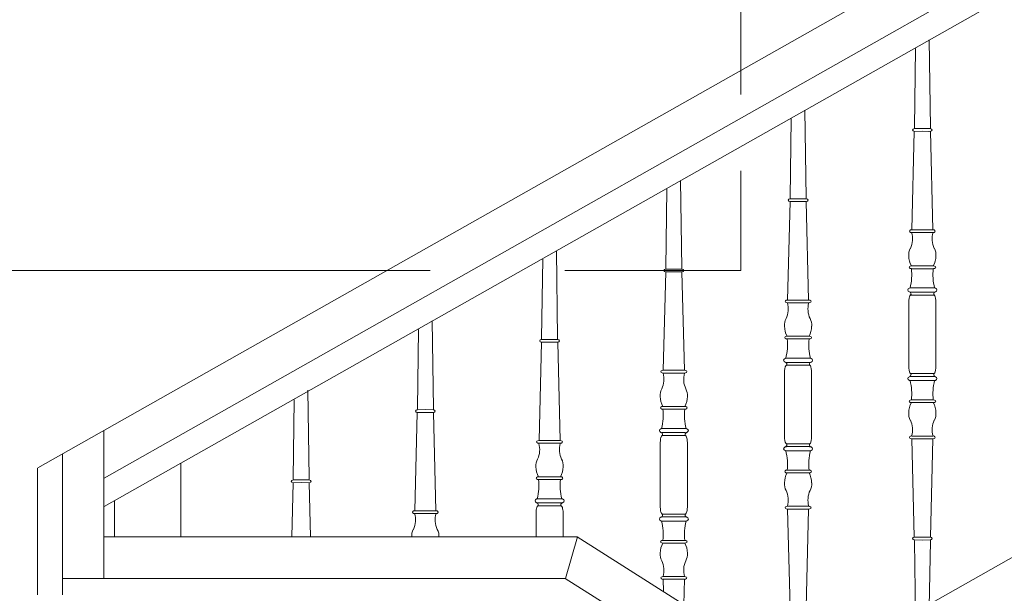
# Model space of a CAD drawing. Header units: millimetres. Extents: x -573548 to 674770, y -246895 to -89040.
# Tile 116 of 199: x 82264 to 83453, y -195225 to -194532. Entities that reach past the tile are written whole.
import ezdxf

# ---------------------------------------------------------------- set-up
doc = ezdxf.new("R2010")
doc.units = ezdxf.units.MM
for name, color, linetype, lineweight in [('A-WIDOK_Nr_pióra__8', 8, 'Continuous', 9), ('balustrada drewniana_Nr_pióra__1', 8, 'Continuous', 9), ('balustrada_z tyłu_Nr_pióra__1', 8, 'Continuous', 9), ('SCHODY_Nr_pióra__1', 8, 'Continuous', 9)]:
    doc.layers.add(name, color=color, linetype=linetype, lineweight=lineweight)

# ---------------------------------------------------------------- blocks, each defined once
blk = doc.blocks.new('A$C685D2BB2')
at = {"layer": 'A-WIDOK_Nr_pióra__8'}
for p, q in [((4974.4, 8274.9), (4974.4, 8892.7)), ((4974.4, 8062.7), (4974.4, 8183)), ((4599.1, 8062.7), (3824.4, 8062.7)), ((4974.4, 8062.7), (4761.7, 8062.7))]:
    blk.add_line(p, q, dxfattribs=at)
at = {"layer": 'balustrada drewniana_Nr_pióra__1'}
for p, q in [((6790, 9330.7), (4125.8, 7824.2)), ((6837.2, 9300), (4205.8, 7812)), ((6865.6, 9281.5), (4205.8, 7777.6)), ((5177.1, 7985.5), (5177.1, 8024)), ((5179.3, 8032.9), (5193.4, 8032.9)), ((5207.5, 8032.9), (5193.4, 8032.9)), ((5209.8, 7985.5), (5209.8, 8024)), ((5177.1, 7985.5), (5177.1, 7947.1)), ((5209.8, 7985.5), (5209.8, 7947.1)), ((5179.3, 7938.1), (5193.4, 7938.1)), ((5207.5, 7938.1), (5193.4, 7938.1)), ((4205.3, 7690.9), (4205.3, 7869.2)), ((4155.3, 7670.9), (4155.3, 7840.9)), ((4125.3, 7670.9), (4125.3, 7823.9)), ((4776.7, 7740.9), (4205.3, 7740.9)), ((4762.7, 7690.9), (4777.2, 7740.9)), ((7693.1, 5896.1), (4776.7, 7740.9)), ((4762.2, 7690.9), (4155.3, 7690.9)), ((7666.2, 5854), (4762.2, 7690.9))]:
    blk.add_line(p, q, dxfattribs=at)
for points in [[(5201.6, 8340.9), (5203.1, 8235.2), (5203.1, 8233.7)], [(5185.1, 8330.4), (5183.8, 8235.2), (5183.7, 8233.7)], [(5183.7, 8230.5), (5180.7, 8111.7)], [(5184.1, 8233.8), (5193.4, 8233.9)], [(5193.4, 8230.6), (5184.1, 8230.4)], [(5202.7, 8233.8), (5193.4, 8233.9)], [(5193.4, 8230.6), (5202.8, 8230.4)], [(5203.2, 8230.5), (5206.1, 8111.7)], [(5180.6, 8111.7), (5193.4, 8111.7)], [(5193.4, 8108.4), (5180.6, 8108.4)], [(5206.2, 8111.7), (5193.4, 8111.7)], [(5193.4, 8108.4), (5206.2, 8108.4)], [(5180.2, 8068), (5193.4, 8068)], [(5193.4, 8064.7), (5180.2, 8064.7)], [(5206.7, 8068), (5193.4, 8068)], [(5193.4, 8064.7), (5206.7, 8064.7)], [(5179.5, 8041.5), (5193.4, 8041.5)], [(5193.4, 8036.4), (5179.5, 8036.4)], [(5207.4, 8041.5), (5193.4, 8041.5)], [(5193.4, 8036.4), (5207.3, 8036.4)], [(5193.4, 7934.7), (5179.5, 7934.7)], [(5179.5, 7929.6), (5193.4, 7929.6)], [(5193.4, 7934.7), (5207.3, 7934.7)], [(5207.4, 7929.6), (5193.4, 7929.6)], [(5193.4, 7906.4), (5180.2, 7906.4)], [(5193.4, 7906.4), (5206.7, 7906.4)], [(5180.2, 7903.1), (5193.4, 7903.1)], [(5206.7, 7903.1), (5193.4, 7903.1)], [(5193.4, 7862.7), (5180.6, 7862.7)], [(5180.6, 7859.4), (5193.4, 7859.4)], [(5183.7, 7740.6), (5180.7, 7859.4)], [(5193.4, 7862.7), (5206.2, 7862.7)], [(5206.2, 7859.4), (5193.4, 7859.4)], [(5203.2, 7740.6), (5206.1, 7859.4)], [(5193.4, 7740.5), (5184.1, 7740.7)], [(5193.4, 7740.5), (5202.8, 7740.7)], [(5185.3, 7646.4), (5183.8, 7735.9), (5183.7, 7737.3)], [(5184.1, 7737.3), (5193.4, 7737.2)], [(5202.7, 7737.3), (5193.4, 7737.2)], [(5201.7, 7656.7), (5203.1, 7735.9), (5203.1, 7737.3)]]:
    blk.add_lwpolyline(points, dxfattribs=at)
for centre, radius, start, end in [((5153.6, 8100.9), 27.9, 335.2899, 15.4845), ((5233.2, 8100.9), 27.9, 164.5155, 204.7101), ((5193.2, 8081.4), 16.3, 151.329, 184.6255), ((5193.6, 8081.4), 16.3, 355.3745, 28.671), ((5202.7, 8080.4), 25.7, 180.5357, 208.6884), ((5184.1, 8080.4), 25.7, 331.3116, 359.4643), ((5117.4, 8057.5), 63.2, 345.3582, 6.5823), ((5269.4, 8057.5), 63.2, 173.4177, 194.6418), ((5177.5, 8034.3), 2.29, 322.9251, 69.0836), ((5209.4, 8034.3), 2.29, 110.9164, 217.0749), ((5210.9, 8023.2), 33.9, 166.8073, 181.4489), ((5181.6, 8030), 3.77, 127.9411, 165.9891), ((5205.2, 8030), 3.77, 14.0109, 52.0589), ((5175.9, 8023.2), 33.9, 358.5511, 13.1927), ((5210.9, 7947.9), 33.9, 178.5511, 193.1927), ((5181.6, 7941.1), 3.77, 194.0109, 232.0589), ((5205.2, 7941.1), 3.77, 307.9411, 345.9891), ((5175.9, 7947.9), 33.9, 346.8073, 1.4489), ((5177.5, 7936.8), 2.29, 290.9164, 37.0749), ((5117.4, 7913.6), 63.2, 353.4177, 14.6418), ((5269.4, 7913.6), 63.2, 165.3582, 186.5823), ((5209.4, 7936.8), 2.29, 142.9251, 249.0836), ((5202.7, 7890.7), 25.7, 151.3116, 179.4643), ((5184.1, 7890.7), 25.7, 0.5357, 28.6884), ((5193.2, 7889.7), 16.3, 175.3745, 208.671), ((5153.6, 7870.2), 27.9, 344.5155, 24.7101), ((5233.2, 7870.2), 27.9, 155.2899, 195.4845), ((5193.6, 7889.7), 16.3, 331.329, 4.6255)]:
    blk.add_arc(centre, radius, start, end, dxfattribs=at)
for centre, major_axis, ratio, start_param, end_param in [((5184.2, 8232.1), (2.73, 0.01), 0.610734, 1.599557, 4.672028), ((5185.4, 8232), (2.73, 0.04), 0.610071, 4.712389, 4.742644), ((5201.5, 8232), (-2.73, 0.04), 0.610071, 1.540542, 1.570796), ((5202.7, 8232.1), (-2.73, 0.01), 0.610734, 1.611157, 4.683628), ((5180.5, 8110), (2.73, 0.04), 0.610071, 1.522601, 4.742644), ((5206.3, 8110), (-2.73, 0.05), 0.609492, 1.582385, 4.763176), ((5180.1, 8066.4), (2.73, 0.04), 0.610071, 1.522601, 4.742644), ((5206.8, 8066.4), (-2.73, 0.04), 0.610071, 1.540542, 4.760584), ((5179.5, 8039), (-3.53, 0.02), 0.726701, 4.717038, 7.875756), ((5207.4, 8039), (3.53, 0.02), 0.726701, 4.690614, 7.849333), ((5179.5, 7932.1), (3.53, 0.02), 0.726701, 1.549022, 4.70774), ((5207.4, 7932.1), (-3.53, 0.02), 0.726701, 1.575445, 4.734164), ((5180.1, 7904.7), (-2.73, 0.04), 0.610071, 4.682134, 7.902177), ((5206.8, 7904.7), (2.73, 0.04), 0.610071, 4.664194, 7.884236), ((5180.5, 7861.1), (-2.73, 0.04), 0.610071, 4.682134, 7.902177), ((5206.3, 7861.1), (2.73, 0.05), 0.609492, 4.661602, 7.842393), ((5184.2, 7739), (-2.73, 0.01), 0.610734, 4.75275, 7.825221), ((5185.4, 7739.1), (-2.73, 0.04), 0.610071, 4.682134, 4.712389), ((5201.5, 7739.1), (2.73, 0.04), 0.610071, 1.570796, 1.601051), ((5202.7, 7739), (2.73, 0.01), 0.610734, 4.74115, 7.813621)]:
    blk.add_ellipse(centre, major_axis=major_axis, ratio=ratio, start_param=start_param, end_param=end_param, dxfattribs=at)
at = {"layer": 'balustrada_z tyłu_Nr_pióra__1'}
for p, q in [((5029.3, 7948.1), (5043.4, 7948.1)), ((5057.5, 7948.1), (5043.4, 7948.1)), ((5027.1, 7900.7), (5027.1, 7939.2)), ((5059.8, 7900.7), (5059.8, 7939.2)), ((5027.1, 7900.7), (5027.1, 7862.3)), ((5059.8, 7900.7), (5059.8, 7862.3)), ((4879.3, 7863.3), (4893.4, 7863.3)), ((4907.5, 7863.3), (4893.4, 7863.3)), ((4877.1, 7815.9), (4877.1, 7854.4)), ((4909.8, 7815.9), (4909.8, 7854.4)), ((5029.3, 7853.3), (5043.4, 7853.3)), ((5057.5, 7853.3), (5043.4, 7853.3)), ((4298.3, 7829.9), (4298.3, 7740.9)), ((4877.1, 7815.9), (4877.1, 7777.4)), ((4909.8, 7815.9), (4909.8, 7777.4)), ((4218.1, 7740.9), (4218.1, 7784.5)), ((4729.3, 7778.5), (4743.4, 7778.5)), ((4757.5, 7778.5), (4743.4, 7778.5)), ((4727.2, 7770.4), (4727.2, 7740.9)), ((4759.8, 7770.4), (4759.8, 7740.9)), ((4879.3, 7768.5), (4893.4, 7768.5)), ((4907.5, 7768.5), (4893.4, 7768.5))]:
    blk.add_line(p, q, dxfattribs=at)
for points in [[(5051.6, 8256.1), (5053.1, 8150.3), (5053.1, 8148.9)], [(5035.1, 8245.6), (5033.8, 8150.3), (5033.7, 8148.9)], [(4901.6, 8171.3), (4903.1, 8065.5), (4903.1, 8064.1)], [(4885.1, 8160.8), (4883.8, 8065.5), (4883.7, 8064.1)], [(5033.7, 8145.6), (5030.7, 8026.9)], [(5034.1, 8149), (5043.4, 8149.1)], [(5043.4, 8145.7), (5034.1, 8145.6)], [(5052.7, 8149), (5043.4, 8149.1)], [(5043.4, 8145.7), (5052.8, 8145.6)], [(5053.2, 8145.6), (5056.1, 8026.9)], [(4751.6, 8086.4), (4753.1, 7980.7), (4753.1, 7979.3)], [(4735.1, 8076), (4733.8, 7980.7), (4733.7, 7979.3)], [(4883.7, 8060.8), (4880.7, 7942.1)], [(4884.1, 8064.1), (4893.4, 8064.3)], [(4893.4, 8060.9), (4884.1, 8060.8)], [(4902.7, 8064.1), (4893.4, 8064.3)], [(4893.4, 8060.9), (4902.8, 8060.8)], [(4903.2, 8060.8), (4906.1, 7942.1)], [(5030.6, 8026.9), (5043.4, 8026.9)], [(5043.4, 8023.5), (5030.6, 8023.5)], [(5056.2, 8026.9), (5043.4, 8026.9)], [(5043.4, 8023.5), (5056.2, 8023.5)], [(4601.6, 8001.6), (4603.1, 7895.9), (4603.1, 7894.5)], [(4585.1, 7991.2), (4583.8, 7895.9), (4583.7, 7894.5)], [(4733.7, 7976), (4730.7, 7857.2)], [(4734.1, 7979.3), (4743.4, 7979.4)], [(4743.4, 7976.1), (4734.1, 7976)], [(4752.7, 7979.3), (4743.4, 7979.4)], [(4743.4, 7976.1), (4752.8, 7976)], [(4753.2, 7976), (4756.1, 7857.2)], [(5030.2, 7983.2), (5043.4, 7983.2)], [(5043.4, 7979.9), (5030.2, 7979.9)], [(5056.7, 7983.2), (5043.4, 7983.2)], [(5043.4, 7979.9), (5056.7, 7979.9)], [(5029.5, 7956.7), (5043.4, 7956.7)], [(5057.4, 7956.7), (5043.4, 7956.7)], [(4880.6, 7942.1), (4893.4, 7942.1)], [(4906.2, 7942.1), (4893.4, 7942.1)], [(5043.4, 7951.6), (5029.5, 7951.6)], [(5043.4, 7951.6), (5057.3, 7951.6)], [(4893.4, 7938.7), (4880.6, 7938.7)], [(4893.4, 7938.7), (4906.2, 7938.7)], [(4451.6, 7918), (4453.1, 7812.3), (4453.2, 7809.6)], [(4435.1, 7906.3), (4433.8, 7811.1), (4433.7, 7809.7)], [(4584.1, 7894.5), (4593.4, 7894.6)], [(4602.7, 7894.5), (4593.4, 7894.6)], [(4880.2, 7898.4), (4893.4, 7898.4)], [(4893.4, 7895.1), (4880.2, 7895.1)], [(4906.7, 7898.4), (4893.4, 7898.4)], [(4893.4, 7895.1), (4906.7, 7895.1)], [(4583.7, 7891.2), (4580.7, 7772.4)], [(4593.4, 7891.3), (4584.1, 7891.2)], [(4593.4, 7891.3), (4602.8, 7891.2)], [(4603.2, 7891.2), (4606.1, 7772.4)], [(4879.5, 7871.9), (4893.4, 7871.9)], [(4907.4, 7871.9), (4893.4, 7871.9)], [(4730.6, 7857.2), (4743.4, 7857.2)], [(4756.2, 7857.2), (4743.4, 7857.2)], [(4893.4, 7866.8), (4879.5, 7866.8)], [(4893.4, 7866.8), (4907.3, 7866.8)], [(4743.4, 7853.9), (4730.6, 7853.9)], [(4743.4, 7853.9), (4756.2, 7853.9)], [(5043.4, 7849.9), (5029.5, 7849.9)], [(5043.4, 7849.9), (5057.3, 7849.9)], [(5029.5, 7844.8), (5043.4, 7844.8)], [(5057.4, 7844.8), (5043.4, 7844.8)], [(5043.4, 7821.6), (5030.2, 7821.6)], [(5043.4, 7821.6), (5056.7, 7821.6)], [(4434.1, 7809.7), (4443.4, 7809.8)], [(4452.7, 7809.7), (4443.4, 7809.8)], [(4730.2, 7813.6), (4743.4, 7813.6)], [(4743.4, 7810.2), (4730.2, 7810.2)], [(4756.7, 7813.6), (4743.4, 7813.6)], [(4743.4, 7810.2), (4756.7, 7810.2)], [(5030.2, 7818.3), (5043.4, 7818.3)], [(5056.7, 7818.3), (5043.4, 7818.3)], [(4433.7, 7806.4), (4432.1, 7740.9)], [(4443.4, 7806.5), (4434.1, 7806.3)], [(4443.4, 7806.5), (4452.8, 7806.3)], [(4453.2, 7806.3), (4454.8, 7740.9)], [(4729.5, 7787.1), (4743.4, 7787.1)], [(4757.4, 7787.1), (4743.4, 7787.1)], [(4743.4, 7781.9), (4729.5, 7781.9)], [(4743.4, 7781.9), (4757.3, 7781.9)], [(5043.4, 7777.9), (5030.6, 7777.9)], [(5030.6, 7774.6), (5043.4, 7774.6)], [(5033.7, 7655.8), (5030.7, 7774.6)], [(5043.4, 7777.9), (5056.2, 7777.9)], [(5056.2, 7774.6), (5043.4, 7774.6)], [(5053.2, 7655.8), (5056.1, 7774.6)], [(4580.6, 7772.4), (4593.4, 7772.4)], [(4593.4, 7769.1), (4580.6, 7769.1)], [(4606.2, 7772.4), (4593.4, 7772.4)], [(4593.4, 7769.1), (4606.2, 7769.1)], [(4893.4, 7765.1), (4879.5, 7765.1)], [(4893.4, 7765.1), (4907.3, 7765.1)], [(4879.5, 7759.9), (4893.4, 7759.9)], [(4907.4, 7759.9), (4893.4, 7759.9)], [(4893.4, 7736.8), (4880.2, 7736.8)], [(4880.2, 7733.4), (4893.4, 7733.4)], [(4893.4, 7736.8), (4906.7, 7736.8)], [(4906.7, 7733.4), (4893.4, 7733.4)], [(4893.4, 7693.1), (4880.6, 7693.1)], [(4893.4, 7693.1), (4906.2, 7693.1)], [(4880.6, 7689.8), (4893.4, 7689.8)], [(4881.1, 7674.9), (4880.7, 7689.8)], [(4906.2, 7689.8), (4893.4, 7689.8)], [(4905.4, 7659.5), (4906.1, 7689.8)]]:
    blk.add_lwpolyline(points, dxfattribs=at)
for centre, radius, start, end in [((5003.6, 8016.1), 27.9, 335.2899, 15.4845), ((5083.2, 8016.1), 27.9, 164.5155, 204.7101), ((5043.2, 7996.6), 16.3, 151.329, 184.6255), ((5043.6, 7996.6), 16.3, 355.3745, 28.671), ((5052.7, 7995.5), 25.7, 180.5357, 208.6884), ((5034.1, 7995.5), 25.7, 331.3116, 359.4643), ((4967.4, 7972.6), 63.2, 345.3582, 6.5823), ((5119.4, 7972.6), 63.2, 173.4177, 194.6418), ((5060.9, 7938.3), 33.9, 166.8073, 181.4489), ((5031.6, 7945.2), 3.77, 127.9411, 165.9891), ((5027.5, 7949.5), 2.29, 322.9251, 69.0836), ((5059.4, 7949.5), 2.29, 110.9164, 217.0749), ((5055.2, 7945.2), 3.77, 14.0109, 52.0589), ((5025.9, 7938.3), 33.9, 358.5511, 13.1927), ((4853.6, 7931.3), 27.9, 335.2899, 15.4845), ((4933.2, 7931.3), 27.9, 164.5155, 204.7101), ((4893.2, 7911.8), 16.3, 151.329, 184.6255), ((4893.6, 7911.8), 16.3, 355.3745, 28.671), ((4902.7, 7910.7), 25.7, 180.5357, 208.6884), ((4884.1, 7910.7), 25.7, 331.3116, 359.4643), ((4817.4, 7887.8), 63.2, 345.3582, 6.5823), ((4969.4, 7887.8), 63.2, 173.4177, 194.6418), ((4910.9, 7853.5), 33.9, 166.8073, 181.4489), ((4881.6, 7860.3), 3.77, 127.9411, 165.9891), ((4877.5, 7864.7), 2.29, 322.9251, 69.0836), ((4909.4, 7864.7), 2.29, 110.9164, 217.0749), ((4905.2, 7860.3), 3.77, 14.0109, 52.0589), ((4875.9, 7853.5), 33.9, 358.5511, 13.1927), ((5060.9, 7863.1), 33.9, 178.5511, 193.1927), ((5025.9, 7863.1), 33.9, 346.8073, 1.4489), ((4703.6, 7846.4), 27.9, 335.2899, 15.4845), ((4783.2, 7846.4), 27.9, 164.5155, 204.7101), ((5031.6, 7856.3), 3.77, 194.0109, 232.0589), ((5027.5, 7852), 2.29, 290.9164, 37.0749), ((5059.4, 7852), 2.29, 142.9251, 249.0836), ((5055.2, 7856.3), 3.77, 307.9411, 345.9891), ((4743.2, 7827), 16.3, 151.329, 184.6255), ((4743.6, 7827), 16.3, 355.3745, 28.671), ((4967.4, 7828.8), 63.2, 353.4177, 14.6418), ((5119.4, 7828.8), 63.2, 165.3582, 186.5823), ((4752.7, 7825.9), 25.7, 180.5357, 208.6884), ((4734.1, 7825.9), 25.7, 331.3116, 359.4643), ((4667.4, 7803), 63.2, 345.3582, 6.5823), ((4819.4, 7803), 63.2, 173.4177, 194.6418), ((5052.7, 7805.9), 25.7, 151.3116, 179.4643), ((5034.1, 7805.9), 25.7, 0.5357, 28.6884), ((5043.2, 7804.8), 16.3, 175.3745, 208.671), ((5043.6, 7804.8), 16.3, 331.329, 4.6255), ((5003.6, 7785.4), 27.9, 344.5155, 24.7101), ((5083.2, 7785.4), 27.9, 155.2899, 195.4845), ((4760.9, 7768.7), 33.9, 166.8073, 177.1237), ((4731.6, 7775.5), 3.77, 127.9411, 165.9891), ((4727.5, 7779.9), 2.29, 322.9251, 69.0836), ((4759.4, 7779.9), 2.29, 110.9164, 217.0749), ((4755.2, 7775.5), 3.77, 14.0109, 52.0589), ((4725.9, 7768.7), 33.9, 2.8763, 13.1927), ((4910.9, 7778.3), 33.9, 178.5511, 193.1927), ((4875.9, 7778.3), 33.9, 346.8073, 1.4489), ((4553.6, 7761.6), 27.9, 335.2899, 15.4845), ((4633.2, 7761.6), 27.9, 164.5155, 204.7101), ((4881.6, 7771.5), 3.77, 194.0109, 232.0589), ((4877.5, 7767.1), 2.29, 290.9164, 37.0749), ((4909.4, 7767.1), 2.29, 142.9251, 249.0836), ((4905.2, 7771.5), 3.77, 307.9411, 345.9891), ((4593.2, 7742.2), 16.3, 151.329, 184.6255), ((4593.6, 7742.2), 16.3, 355.3745, 28.671), ((4817.4, 7744), 63.2, 353.4177, 14.6418), ((4969.4, 7744), 63.2, 165.3582, 186.5823), ((4902.7, 7721.1), 25.7, 151.3116, 179.4643), ((4884.1, 7721.1), 25.7, 0.5357, 28.6884), ((4893.2, 7720), 16.3, 175.3745, 208.671), ((4893.6, 7720), 16.3, 331.329, 4.6255), ((4853.6, 7700.6), 27.9, 344.5155, 24.7101), ((4933.2, 7700.6), 27.9, 155.2899, 195.4845)]:
    blk.add_arc(centre, radius, start, end, dxfattribs=at)
for centre, major_axis, ratio, start_param, end_param in [((5034.2, 8147.3), (2.73, 0.01), 0.610734, 1.599557, 4.672028), ((5035.4, 8147.2), (2.73, 0.04), 0.610071, 4.712389, 4.742644), ((5051.5, 8147.2), (-2.73, 0.04), 0.610071, 1.540542, 1.570796), ((5052.7, 8147.3), (-2.73, 0.01), 0.610734, 1.611157, 4.683628), ((4884.2, 8062.5), (2.73, 0.01), 0.610734, 1.599557, 4.672028), ((4885.4, 8062.3), (2.73, 0.04), 0.610071, 4.712389, 4.742644), ((4901.5, 8062.3), (-2.73, 0.04), 0.610071, 1.540542, 1.570796), ((4902.7, 8062.5), (-2.73, 0.01), 0.610734, 1.611157, 4.683628), ((5030.5, 8025.2), (2.73, 0.04), 0.610071, 1.522601, 4.742644), ((5056.3, 8025.2), (-2.73, 0.05), 0.609492, 1.582385, 4.763176), ((4734.2, 7977.6), (2.73, 0.01), 0.610734, 1.599557, 4.672028), ((4735.4, 7977.5), (2.73, 0.04), 0.610071, 4.712389, 4.742644), ((4751.5, 7977.5), (-2.73, 0.04), 0.610071, 1.540542, 1.570796), ((4752.7, 7977.6), (-2.73, 0.01), 0.610734, 1.611157, 4.683628), ((5030.1, 7981.5), (2.73, 0.04), 0.610071, 1.522601, 4.742644), ((5056.8, 7981.5), (-2.73, 0.04), 0.610071, 1.540542, 4.760584), ((5029.5, 7954.1), (-3.53, 0.02), 0.726701, 4.717038, 7.875756), ((5057.4, 7954.1), (3.53, 0.02), 0.726701, 4.690614, 7.849333), ((4880.5, 7940.4), (2.73, 0.04), 0.610071, 1.522601, 4.742644), ((4906.3, 7940.4), (-2.73, 0.05), 0.609492, 1.582385, 4.763176), ((4584.2, 7892.8), (2.73, 0.01), 0.610734, 1.599557, 4.672028), ((4602.7, 7892.8), (-2.73, 0.01), 0.610734, 1.611157, 4.683628), ((4880.1, 7896.7), (2.73, 0.04), 0.610071, 1.522601, 4.742644), ((4906.8, 7896.7), (-2.73, 0.04), 0.610071, 1.540542, 4.760584), ((4585.4, 7892.7), (2.73, 0.04), 0.610071, 4.712389, 4.742644), ((4601.5, 7892.7), (-2.73, 0.04), 0.610071, 1.540542, 1.570796), ((4879.5, 7869.3), (-3.53, 0.02), 0.726701, 4.717038, 7.875756), ((4907.4, 7869.3), (3.53, 0.02), 0.726701, 4.690614, 7.849333), ((4730.5, 7855.6), (2.73, 0.04), 0.610071, 1.522601, 4.742644), ((4756.3, 7855.6), (-2.73, 0.05), 0.609492, 1.582385, 4.763176), ((5029.5, 7847.3), (3.53, 0.02), 0.726701, 1.549022, 4.70774), ((5057.4, 7847.3), (-3.53, 0.02), 0.726701, 1.575445, 4.734164), ((5030.1, 7819.9), (-2.73, 0.04), 0.610071, 4.682134, 7.902177), ((5056.8, 7819.9), (2.73, 0.04), 0.610071, 4.664194, 7.884236), ((4434.2, 7808), (2.73, 0.01), 0.610734, 1.599557, 4.672028), ((4452.7, 7808), (-2.73, 0.01), 0.610734, 1.611157, 4.683628), ((4730.1, 7811.9), (2.73, 0.04), 0.610071, 1.522601, 4.742644), ((4756.8, 7811.9), (-2.73, 0.04), 0.610071, 1.540542, 4.760584), ((4729.5, 7784.5), (-3.53, 0.02), 0.726701, 4.717038, 7.875756), ((4757.4, 7784.5), (3.53, 0.02), 0.726701, 4.690614, 7.849333), ((5030.5, 7776.2), (-2.73, 0.04), 0.610071, 4.682134, 7.902177), ((5056.3, 7776.2), (2.73, 0.05), 0.609492, 4.661602, 7.842393), ((4580.5, 7770.8), (2.73, 0.04), 0.610071, 1.522601, 4.742644), ((4580.5, 7770.8), (2.73, 0.04), 0.610071, 1.522601, 3.327215), ((4606.3, 7770.8), (-2.73, 0.05), 0.609492, 2.96304, 4.763176), ((4606.3, 7770.8), (-2.73, 0.05), 0.609492, 1.582385, 4.763176), ((4879.5, 7762.5), (3.53, 0.02), 0.726701, 1.549022, 4.70774), ((4907.4, 7762.5), (-3.53, 0.02), 0.726701, 1.575445, 4.734164), ((4880.1, 7735.1), (-2.73, 0.04), 0.610071, 4.682134, 7.902177), ((4906.8, 7735.1), (2.73, 0.04), 0.610071, 4.664194, 7.884236), ((4880.5, 7691.4), (-2.73, 0.04), 0.610071, 4.682134, 7.902177), ((4906.3, 7691.4), (2.73, 0.05), 0.609492, 4.661602, 7.842393)]:
    blk.add_ellipse(centre, major_axis=major_axis, ratio=ratio, start_param=start_param, end_param=end_param, dxfattribs=at)
at = {"layer": 'SCHODY_Nr_pióra__1'}
blk.add_line((5044.8, 7571.3), (7329.3, 8858.6), dxfattribs=at)

msp = doc.modelspace()

# ---------------------------------------------------------------- block references
at = {"color": 150}
msp.add_blockref('A$C685D2BB2', (78160.5, -202897.5), dxfattribs=at)

doc.saveas('drawing.dxf')
